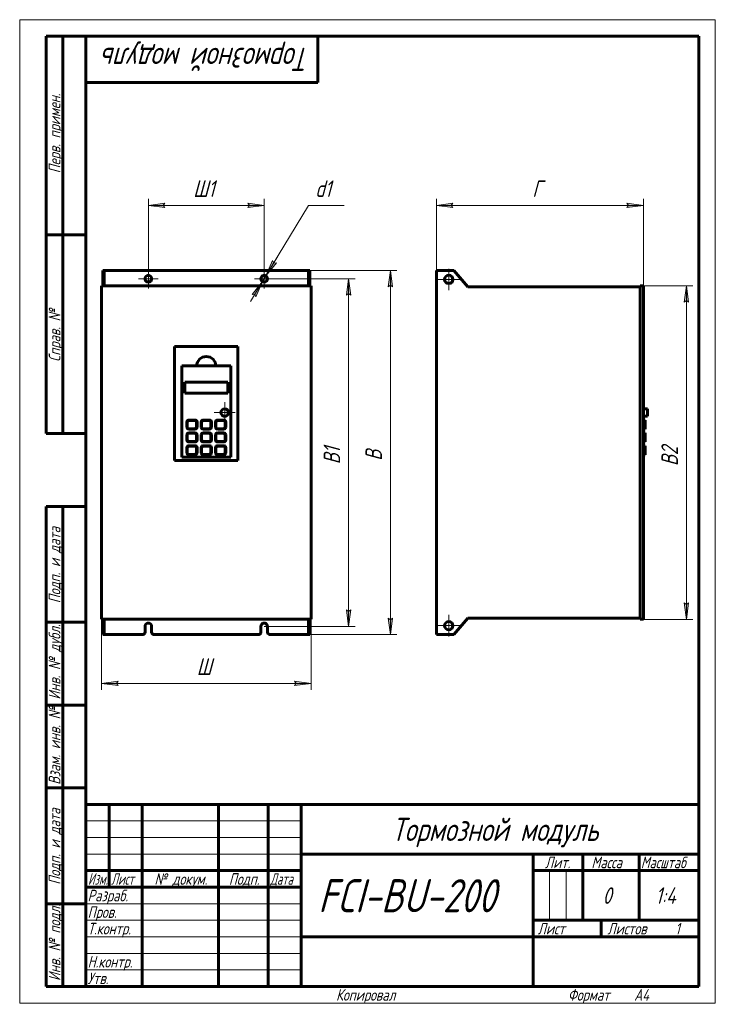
# Model space of a CAD drawing. Header units: millimetres. Extents: x 0 to 210, y 0 to 297.
import ezdxf

# ---------------------------------------------------------------- set-up
doc = ezdxf.new("R2010")
doc.units = ezdxf.units.MM
for name, pattern in [('K5LT_AXLED', [12, 7.5, -1.5, 1.5, -1.5]), ('K5LT_BASIC', [0]), ('K5LT_THIN', [0])]:
    doc.linetypes.add(name, pattern=pattern)
doc.layers.add('Системный слой', color=7, linetype='Continuous')
doc.styles.add('KDIMTEXTSTYLE', font='GOST_AU.SHX', dxfattribs={"width": 0.96, "oblique": 15, "height": 5})
doc.styles.add('KTEXTSTYLE', font='GOST_AU.SHX', dxfattribs={"width": 0.96, "height": 5})
doc.dimstyles.new('KDIMSTYLE (0.25)', dxfattribs={"dimtxt": 5, "dimasz": 1, "dimexe": 2, "dimexo": 0, "dimgap": 1, "dimtad": 1, "dimlfac": 4, "dimtxsty": 'KDIMTEXTSTYLE', "dimsah": 1, "dimcen": 0, "dimdle": 1, "dimadec": 0, "dimazin": 0, "dimtfac": 0.667, "dimtmove": 0, "dimatfit": 3, "dimfxl": 1, "dimtvp": 1, "dimtolj": 1, "dimtzin": 0, "dimarcsym": 0})

# ---------------------------------------------------------------- blocks, each defined once
blk = doc.blocks.new('U0')
at = {"layer": 'Системный слой', "color": 30, "linetype": 'K5LT_AXLED', "lineweight": 18, "true_color": 0xff8000}
for q in [(38.84, 221.78), (35.84, 218.78), (41.84, 218.78), (38.84, 215.78)]:
    blk.add_line((38.84, 218.78), q, dxfattribs=at)
blk = doc.blocks.new('U1')
at = {"layer": 'Системный слой', "color": 30, "linetype": 'K5LT_AXLED', "lineweight": 18, "true_color": 0xff8000}
for q in [(61.9, 181.51), (58.75, 178.36), (65.05, 178.36), (61.9, 175.21)]:
    blk.add_line((61.9, 178.36), q, dxfattribs=at)
blk = doc.blocks.new('U2')
at = {"layer": 'Системный слой', "color": 30, "linetype": 'K5LT_AXLED', "lineweight": 18, "true_color": 0xff8000}
for q in [(73.84, 221.78), (70.84, 218.78), (76.84, 218.78), (73.84, 215.78)]:
    blk.add_line((73.84, 218.78), q, dxfattribs=at)
blk = doc.blocks.new('D0')
at = {"layer": 'Системный слой'}
for points in [[(112.56, 216.28), (111.9, 221.28), (111.25, 216.28), (111.9, 216.78)], [(111.9, 111.28), (112.56, 116.28), (111.9, 115.78), (111.25, 116.28)]]:
    blk.add_hatch(color=7, dxfattribs=at).paths.add_polyline_path(points)
at = {"layer": 'Системный слой', "color": 7, "linetype": 'K5LT_THIN', "lineweight": 18}
for p, q in [((87.21, 221.28), (113.9, 221.28)), ((111.25, 216.28), (111.9, 221.28)), ((111.9, 221.28), (112.56, 216.28)), ((111.9, 216.78), (111.25, 216.28)), ((112.56, 216.28), (111.9, 216.78)), ((111.9, 111.28), (111.25, 116.28)), ((111.25, 116.28), (111.9, 115.78)), ((111.9, 115.78), (112.56, 116.28)), ((112.56, 116.28), (111.9, 111.28)), ((81.4, 111.28), (113.9, 111.28))]:
    blk.add_line(p, q, dxfattribs=at)
blk.add_wipeout([(110.9, 163.78), (103.77, 163.78), (103.77, 168.58), (110.9, 168.58)]).dxf.layer = 'Системный слой'
blk.add_line((111.9, 221.28), (111.9, 111.28), dxfattribs=at)
at = {"layer": 'Системный слой', "color": 7, "insert": (104.37, 163.78), "char_height": 5, "attachment_point": 1, "rotation": 90, "style": 'KTEXTSTYLE'}
blk.add_mtext('\\H3.5;\\W0.965;\\Q15;\\Q15;\\H5.00;В', dxfattribs=at)
blk = doc.blocks.new('KDIMARROW_01')
at = {"layer": 'Системный слой'}
blk.add_hatch(color=0, dxfattribs=at).paths.add_polyline_path([(0, 0), (-5, 0.66), (-4.5, 0), (-5, -0.66)])
at = {"layer": 'Системный слой', "color": 0, "linetype": 'K5LT_THIN', "lineweight": 18}
for p, q in [((-4.5, 0), (-5, 0.66)), ((-5, 0.66), (0, 0)), ((0, 0), (-5, -0.66)), ((-5, -0.66), (-4.5, 0)), ((0, 0), (-1, 0))]:
    blk.add_line(p, q, dxfattribs=at)
blk = doc.blocks.new('D1')
at = {"layer": 'Системный слой'}
for points in [[(43.84, 240.26), (43.34, 240.92), (43.84, 241.58), (38.84, 240.92)], [(68.84, 240.26), (73.84, 240.92), (68.84, 241.58), (69.34, 240.92)]]:
    blk.add_hatch(color=7, dxfattribs=at).paths.add_polyline_path(points)
at = {"layer": 'Системный слой', "color": 7, "linetype": 'K5LT_THIN', "lineweight": 18}
for p, q in [((38.84, 218.78), (38.84, 242.92)), ((38.84, 240.92), (43.84, 241.58)), ((43.84, 240.26), (38.84, 240.92)), ((43.84, 241.58), (43.34, 240.92)), ((43.34, 240.92), (43.84, 240.26)), ((69.34, 240.92), (68.84, 241.58)), ((68.84, 241.58), (73.84, 240.92)), ((73.84, 240.92), (68.84, 240.26)), ((68.84, 240.26), (69.34, 240.92)), ((73.84, 218.78), (73.84, 242.92))]:
    blk.add_line(p, q, dxfattribs=at)
blk.add_wipeout([(52.38, 241.92), (52.38, 249.06), (59.97, 249.06), (59.97, 241.92)]).dxf.layer = 'Системный слой'
blk.add_line((38.84, 240.92), (73.84, 240.92), dxfattribs=at)
at = {"layer": 'Системный слой', "color": 7, "insert": (52.38, 248.46), "char_height": 5, "attachment_point": 1, "style": 'KTEXTSTYLE'}
blk.add_mtext('\\H3.5;\\W0.965;\\Q15;\\Q15;\\H5.00;Ш1', dxfattribs=at)
blk = doc.blocks.new('D2')
at = {"layer": 'Системный слой'}
for points in [[(74.35, 219.63), (77.5, 223.57), (76.68, 223.49), (76.37, 224.25)], [(71.3, 213.3), (73.32, 217.92), (70.17, 213.98), (70.99, 214.07)]]:
    blk.add_hatch(color=7, dxfattribs=at).paths.add_polyline_path(points)
at = {"layer": 'Системный слой', "color": 7, "linetype": 'K5LT_THIN', "lineweight": 18}
for p, q in [((74.35, 219.63), (87.21, 240.92)), ((74.35, 219.63), (77.97, 225.63)), ((76.37, 224.25), (74.35, 219.63)), ((74.35, 219.63), (77.5, 223.57)), ((76.68, 223.49), (76.37, 224.25)), ((77.5, 223.57), (76.68, 223.49)), ((73.32, 217.92), (69.7, 211.93)), ((73.32, 217.92), (70.17, 213.98)), ((71.3, 213.3), (73.32, 217.92)), ((73.32, 217.92), (74.35, 219.63)), ((70.17, 213.98), (70.99, 214.07)), ((70.99, 214.07), (71.3, 213.3))]:
    blk.add_line(p, q, dxfattribs=at)
blk.add_wipeout([(89.21, 241.92), (89.21, 249.06), (95.66, 249.06), (95.66, 241.92)]).dxf.layer = 'Системный слой'
blk.add_line((87.21, 240.92), (97.92, 240.92), dxfattribs=at)
at = {"layer": 'Системный слой', "color": 7, "insert": (89.21, 248.46), "char_height": 5, "attachment_point": 1, "style": 'KTEXTSTYLE'}
blk.add_mtext('\\H3.5;\\W0.965;\\Q15;\\Q15;\\H5.00;d1', dxfattribs=at)
blk = doc.blocks.new('KDIMARROW_02')
at = {"layer": 'Системный слой'}
blk.add_hatch(color=0, dxfattribs=at).paths.add_polyline_path([(4.5, 0), (5, 0.66), (0, 0), (5, -0.66)])
at = {"layer": 'Системный слой', "color": 0, "linetype": 'K5LT_THIN', "lineweight": 18}
for p, q in [((0, 0), (-1, 0)), ((5, 0.66), (0, 0)), ((0, 0), (5, -0.66)), ((0, 0), (7, 0)), ((4.5, 0), (5, 0.66)), ((5, -0.66), (4.5, 0))]:
    blk.add_line(p, q, dxfattribs=at)
blk = doc.blocks.new('D3')
at = {"layer": 'Системный слой'}
for points in [[(99.93, 213.78), (99.27, 218.78), (98.61, 213.78), (99.27, 214.28)], [(99.27, 113.78), (99.93, 118.78), (99.27, 118.28), (98.61, 118.78)]]:
    blk.add_hatch(color=7, dxfattribs=at).paths.add_polyline_path(points)
at = {"layer": 'Системный слой', "color": 7, "linetype": 'K5LT_THIN', "lineweight": 18}
for p, q in [((73.84, 218.78), (101.27, 218.78)), ((98.61, 213.78), (99.27, 218.78)), ((99.27, 218.78), (99.93, 213.78)), ((99.27, 214.28), (98.61, 213.78)), ((99.93, 213.78), (99.27, 214.28)), ((99.27, 113.78), (98.61, 118.78)), ((98.61, 118.78), (99.27, 118.28)), ((99.27, 118.28), (99.93, 118.78)), ((99.93, 118.78), (99.27, 113.78)), ((73.84, 113.78), (101.27, 113.78))]:
    blk.add_line(p, q, dxfattribs=at)
blk.add_wipeout([(98.27, 162.72), (91.13, 162.72), (91.13, 169.55), (98.27, 169.55)]).dxf.layer = 'Системный слой'
blk.add_line((99.27, 218.78), (99.27, 113.78), dxfattribs=at)
at = {"layer": 'Системный слой', "color": 7, "insert": (91.74, 162.72), "char_height": 5, "attachment_point": 1, "rotation": 90, "style": 'KTEXTSTYLE'}
blk.add_mtext('\\H3.5;\\W0.965;\\Q15;\\Q15;\\H5.00;В1', dxfattribs=at)
blk = doc.blocks.new('D4')
at = {"layer": 'Системный слой'}
for points in [[(29.71, 95.9), (29.21, 96.56), (29.71, 97.22), (24.71, 96.56)], [(87.96, 96.56), (82.96, 97.22), (83.46, 96.56), (82.96, 95.9)]]:
    blk.add_hatch(color=7, dxfattribs=at).paths.add_polyline_path(points)
at = {"layer": 'Системный слой', "color": 7, "linetype": 'K5LT_THIN', "lineweight": 18}
for p, q in [((24.71, 115.9), (24.71, 94.56)), ((87.96, 115.9), (87.96, 94.56)), ((24.71, 96.56), (29.71, 97.22)), ((29.71, 95.9), (24.71, 96.56)), ((29.71, 97.22), (29.21, 96.56)), ((29.21, 96.56), (29.71, 95.9)), ((83.46, 96.56), (82.96, 97.22)), ((82.96, 97.22), (87.96, 96.56)), ((87.96, 96.56), (82.96, 95.9)), ((82.96, 95.9), (83.46, 96.56))]:
    blk.add_line(p, q, dxfattribs=at)
blk.add_wipeout([(53.44, 97.56), (53.44, 104.7), (59, 104.7), (59, 97.56)]).dxf.layer = 'Системный слой'
blk.add_line((24.71, 96.56), (87.96, 96.56), dxfattribs=at)
at = {"layer": 'Системный слой', "color": 7, "insert": (53.44, 104.1), "char_height": 5, "attachment_point": 1, "style": 'KTEXTSTYLE'}
blk.add_mtext('\\H3.5;\\W0.965;\\Q15;\\Q15;\\H5.00;Ш', dxfattribs=at)
blk = doc.blocks.new('U3')
at = {"layer": 'Системный слой', "color": 30, "linetype": 'K5LT_AXLED', "lineweight": 18, "true_color": 0xff8000}
for q in [(129.54, 117.25), (126.29, 114), (132.79, 114), (129.54, 110.75)]:
    blk.add_line((129.54, 114), q, dxfattribs=at)
blk = doc.blocks.new('U4')
at = {"layer": 'Системный слой', "color": 30, "linetype": 'K5LT_AXLED', "lineweight": 18, "true_color": 0xff8000}
for q in [(129.54, 221.8), (126.29, 218.55), (132.79, 218.55), (129.54, 215.3)]:
    blk.add_line((129.54, 218.55), q, dxfattribs=at)
blk = doc.blocks.new('D5')
at = {"layer": 'Системный слой'}
for points in [[(130.79, 240.26), (130.29, 240.92), (130.79, 241.58), (125.79, 240.92)], [(188.29, 240.92), (183.29, 241.58), (183.79, 240.92), (183.29, 240.26)]]:
    blk.add_hatch(color=7, dxfattribs=at).paths.add_polyline_path(points)
at = {"layer": 'Системный слой', "color": 7, "linetype": 'K5LT_THIN', "lineweight": 18}
for p, q in [((125.79, 221.28), (125.79, 242.92)), ((125.79, 240.92), (130.79, 241.58)), ((130.79, 240.26), (125.79, 240.92)), ((130.79, 241.58), (130.29, 240.92)), ((130.29, 240.92), (130.79, 240.26)), ((183.79, 240.92), (183.29, 241.58)), ((183.29, 241.58), (188.29, 240.92)), ((188.29, 240.92), (183.29, 240.26)), ((183.29, 240.26), (183.79, 240.92)), ((188.29, 216.65), (188.29, 242.92))]:
    blk.add_line(p, q, dxfattribs=at)
blk.add_wipeout([(154.75, 241.92), (154.75, 249.06), (159.16, 249.06), (159.16, 241.92)]).dxf.layer = 'Системный слой'
blk.add_line((188.29, 240.92), (125.79, 240.92), dxfattribs=at)
at = {"layer": 'Системный слой', "color": 7, "insert": (154.75, 248.46), "char_height": 5, "attachment_point": 1, "style": 'KTEXTSTYLE'}
blk.add_mtext('\\H3.5;\\W0.965;\\Q15;\\Q15;\\H5.00;Г', dxfattribs=at)
blk = doc.blocks.new('D6')
at = {"layer": 'Системный слой'}
for points in [[(201.92, 211.65), (201.26, 216.65), (200.6, 211.65), (201.26, 212.15)], [(201.26, 115.9), (201.92, 120.9), (201.26, 120.4), (200.6, 120.9)]]:
    blk.add_hatch(color=7, dxfattribs=at).paths.add_polyline_path(points)
at = {"layer": 'Системный слой', "color": 7, "linetype": 'K5LT_THIN', "lineweight": 18}
for p, q in [((188.29, 216.65), (203.26, 216.65)), ((200.6, 211.65), (201.26, 216.65)), ((201.26, 216.65), (201.92, 211.65)), ((201.26, 212.15), (200.6, 211.65)), ((201.92, 211.65), (201.26, 212.15)), ((201.26, 115.9), (200.6, 120.9)), ((200.6, 120.9), (201.26, 120.4)), ((201.26, 120.4), (201.92, 120.9)), ((201.92, 120.9), (201.26, 115.9)), ((188.29, 115.9), (203.26, 115.9))]:
    blk.add_line(p, q, dxfattribs=at)
blk.add_wipeout([(200.26, 162.19), (193.13, 162.19), (193.13, 170.04), (200.26, 170.04)]).dxf.layer = 'Системный слой'
blk.add_line((201.26, 216.65), (201.26, 115.9), dxfattribs=at)
at = {"layer": 'Системный слой', "color": 7, "insert": (193.73, 162.19), "char_height": 5, "attachment_point": 1, "rotation": 90, "style": 'KTEXTSTYLE'}
blk.add_mtext('\\H3.5;\\W0.965;\\Q15;\\Q15;\\H5.00;В2', dxfattribs=at)
blk = doc.blocks.new('U5')
at = {"color": 7, "linetype": 'K5LT_THIN', "lineweight": 18}
for p, q in [((0, 0), (0, 297)), ((0, 297), (210, 297)), ((210, 297), (210, 0)), ((20, 55), (85, 55)), ((20, 50), (85, 50)), ((20, 45), (85, 45)), ((159.96, 25), (159.96, 40)), ((164.98, 25), (164.98, 40)), ((20, 30), (85, 30)), ((20, 25), (85, 25)), ((20, 20), (85, 20)), ((20, 15), (85, 15)), ((20, 10), (85, 10)), ((210, 0), (0, 0))]:
    blk.add_line(p, q, dxfattribs=at)
at = {"color": 150, "linetype": 'K5LT_BASIC', "lineweight": 60, "true_color": 0x0080ff}
for p, q in [((8, 172), (8, 292)), ((20, 292), (8, 292)), ((13, 172), (13, 292)), ((20, 5), (20, 292)), ((20, 292), (205, 292)), ((90, 292), (90, 278)), ((205, 292), (205, 5)), ((90, 278), (20, 278)), ((20, 232), (8, 232)), ((20, 172), (8, 172)), ((8, 5), (8, 150)), ((20, 150), (8, 150)), ((13, 5), (13, 150)), ((20, 115), (8, 115)), ((20, 90), (8, 90)), ((20, 65), (8, 65)), ((20, 60), (205, 60)), ((20, 5), (20, 60)), ((27, 35), (27, 60)), ((37, 5), (37, 60)), ((60, 5), (60, 60)), ((75, 5), (75, 60)), ((85, 5), (85, 60)), ((85, 45), (205, 45)), ((155, 5), (155, 45)), ((170, 25), (170, 45)), ((187, 25), (187, 45)), ((20, 40), (85, 40)), ((155, 40), (170, 40)), ((170, 40), (205, 40)), ((20, 35), (85, 35)), ((20, 30), (8, 30)), ((155, 25), (205, 25)), ((175.57, 20), (175.57, 25)), ((85, 20), (155, 20)), ((155, 20), (205, 20)), ((20, 5), (8, 5)), ((205, 5), (20, 5))]:
    blk.add_line(p, q, dxfattribs=at)
at = {"color": 7, "attachment_point": 1, "style": 'KTEXTSTYLE'}
for s, insert, char_height, rotation in [('\\H3.5;\\W0.965;\\Q15;\\Q15;\\H7.00;Тормозной модуль', (87.67, 281.55), 7, 180), ('\\H3.5;\\W0.965;\\Q15;\\Q15;Перв. примен.', (8.77, 250.61), 3.5, 90), ('\\H3.5;\\W0.965;\\Q15;\\Q15;Справ. №', (8.77, 193.68), 3.5, 90), ('\\H3.5;\\W0.965;\\Q15;\\Q15;Подп. и дата', (8.77, 120.75), 3.5, 90), ('\\H3.5;\\W0.965;\\Q15;\\Q15;Инв. № дубл.', (8.77, 91.67), 3.5, 90), ('\\H3.5;\\W0.965;\\Q15;\\Q15;Взам. инв. №', (8.77, 65.94), 3.5, 90), ('\\H3.5;\\W0.965;\\Q15;\\Q15;Подп. и дата', (8.77, 35.75), 3.5, 90), ('\\H3.5;\\W0.965;\\Q15;\\Q15;Инв. № подл.', (8.77, 6.67), 3.5, 90)]:
    blk.add_mtext(s, dxfattribs=dict(at, insert=insert, char_height=char_height, rotation=rotation))
for s, insert, char_height in [('\\H3.5;\\W0.965;\\Q15;\\Q15;\\H7.00;Тормозной модуль', (112.33, 55.95), 7), ('\\H3.5;\\W0.965;\\Q15;\\Q15;\\W0.941;Масштаб', (187.52, 44.23), 3.5), ('\\H3.5;\\W0.965;\\Q15;\\Q15;Лит.', (158.56, 44.23), 3.5), ('\\H3.5;\\W0.965;\\Q15;\\Q15;Масса', (172.58, 44.23), 3.5), ('\\H3.5;\\W0.965;\\Q15;\\Q15;\\W0.797;Изм.', (20.61, 39.23), 3.5), ('\\H3.5;\\W0.965;\\Q15;\\Q15;\\W0.807;Лист', (27.6, 39.23), 3.5), ('\\H3.5;\\W0.965;\\Q15;\\Q15;№ докум.', (40.67, 39.23), 3.5), ('\\H3.5;\\W0.965;\\Q15;\\Q15;Подп.', (63.15, 39.23), 3.5), ('\\H3.5;\\W0.965;\\Q15;\\Q15;\\W0.807;Дата', (75.6, 39.23), 3.5), ('\\H3.5;\\W0.965;\\Q15;\\Q15;\\H10.00;FCI-BU-200', (90.13, 37.43), 10), ('\\H3.5;\\W0.965;\\Q15;\\Q15;Разраб.', (20.5, 34.23), 3.5), ('\\H3.5;\\W0.965;\\Q15;\\Q15;\\H5.00;0', (176, 34.97), 5), ('\\H3.5;\\W0.965;\\Q15;\\Q15;\\H5.00;{\\c16711680;1:4}', (191.92, 34.97), 5), ('\\H3.5;\\W0.965;\\Q15;\\Q15;Пров.', (20.5, 29.23), 3.5), ('\\H3.5;\\W0.965;\\Q15;\\Q15;Т.контр.', (20.5, 24.23), 3.5), ('\\H3.5;\\W0.965;\\Q15;\\Q15;Лист', (156.36, 24.23), 3.5), ('\\H3.5;\\W0.965;\\Q15;\\Q15;Листов', (177.41, 24.23), 3.5), ('\\H3.5;\\W0.965;\\Q15;\\Q15;1', (197.91, 24.23), 3.5), ('\\H3.5;\\W0.965;\\Q15;\\Q15;Н.контр.', (20.5, 14.23), 3.5), ('\\H3.5;\\W0.965;\\Q15;\\Q15;Утв.', (20.5, 9.23), 3.5), ('\\H3.5;\\W0.965;\\Q15;\\Q15;Копировал', (95.5, 4.23), 3.5), ('\\H3.5;\\W0.965;\\Q15;\\Q15;Формат', (165.5, 4.23), 3.5), ('\\H3.5;\\W0.965;\\Q15;\\Q15;A4', (185.5, 4.23), 3.5)]:
    blk.add_mtext(s, dxfattribs=dict(at, insert=insert, char_height=char_height))

msp = doc.modelspace()

# ---------------------------------------------------------------- linework, layer by layer
at = {"layer": 'Системный слой', "color": 150, "linetype": 'K5LT_BASIC', "lineweight": 60, "true_color": 0x0080ff}
for p, q in [((25.4601, 221.2781), (25.0851, 221.2781)), ((25.0851, 216.6531), (25.0851, 221.2781)), ((25.4601, 216.6531), (25.4601, 221.2781)), ((25.4601, 221.2781), (87.2101, 221.2781)), ((87.2101, 221.2781), (87.2101, 216.6531)), ((87.2101, 221.2781), (87.5851, 221.2781)), ((87.5851, 221.2781), (87.5851, 216.6531)), ((131.0447, 221.2781), (125.7947, 221.2781)), ((125.7947, 111.2781), (125.7947, 221.2781)), ((135.2947, 216.2781), (131.0447, 221.2781)), ((87.9601, 216.6531), (24.7101, 216.6531)), ((24.7101, 216.6531), (24.7101, 115.9031)), ((87.9601, 115.9031), (87.9601, 216.6531)), ((187.2947, 216.2781), (135.2947, 216.2781)), ((187.2947, 216.6531), (187.2947, 115.9031)), ((187.2947, 216.6531), (188.2947, 216.6531)), ((188.2947, 216.6531), (188.2947, 115.9031)), ((65.8976, 198.2868), (46.7726, 198.2868)), ((46.7726, 198.2868), (46.7726, 163.9118)), ((65.8976, 198.2868), (46.7726, 198.2868)), ((46.7726, 198.2868), (46.7726, 163.9118)), ((65.8976, 163.9118), (65.8976, 198.2868)), ((65.8976, 163.9118), (65.8976, 198.2868)), ((48.8976, 192.4118), (48.8976, 164.8368)), ((53.4601, 192.4118), (48.8976, 192.4118)), ((48.8976, 192.4118), (48.8976, 164.8368)), ((63.7726, 192.4118), (48.8976, 192.4118)), ((63.7726, 192.4118), (59.2101, 192.4118)), ((63.7726, 164.8368), (63.7726, 192.4118)), ((63.7726, 164.8368), (63.7726, 192.4118)), ((49.8351, 187.5368), (49.8351, 184.1618)), ((62.8351, 187.5368), (49.8351, 187.5368)), ((62.8351, 187.5368), (49.8351, 187.5368)), ((49.8351, 187.5368), (49.8351, 184.1618)), ((62.8351, 184.1618), (62.8351, 187.5368)), ((62.8351, 184.1618), (62.8351, 187.5368)), ((49.8351, 184.1618), (62.8351, 184.1618)), ((49.8351, 184.1618), (62.8351, 184.1618)), ((188.2947, 179.5118), (189.5447, 179.5118)), ((189.5447, 179.5118), (189.5447, 177.2118)), ((50.4726, 175.4618), (50.4726, 173.9618)), ((50.5976, 175.4618), (50.5976, 173.9618)), ((52.9226, 176.0868), (51.0976, 176.0868)), ((52.9226, 175.9618), (51.0976, 175.9618)), ((53.4226, 173.9618), (53.4226, 175.4618)), ((53.5476, 173.9618), (53.5476, 175.4618)), ((54.7976, 175.4618), (54.7976, 173.9618)), ((54.9226, 175.4618), (54.9226, 173.9618)), ((57.2476, 176.0868), (55.4226, 176.0868)), ((57.2476, 175.9618), (55.4226, 175.9618)), ((57.7476, 173.9618), (57.7476, 175.4618)), ((57.8726, 173.9618), (57.8726, 175.4618)), ((59.1226, 175.4618), (59.1226, 173.9618)), ((59.2476, 175.4618), (59.2476, 173.9618)), ((59.2476, 175.4618), (59.2476, 173.9618)), ((61.5726, 176.0868), (59.7476, 176.0868)), ((61.5726, 175.9618), (59.7476, 175.9618)), ((61.5726, 175.9618), (59.7476, 175.9618)), ((62.0726, 173.9618), (62.0726, 175.4618)), ((62.0726, 173.9618), (62.0726, 175.4618)), ((62.1976, 173.9618), (62.1976, 175.4618)), ((188.2947, 177.2118), (189.5447, 177.2118)), ((188.2947, 176.0868), (188.7972, 176.0868)), ((188.7972, 176.0868), (188.7972, 175.4618)), ((188.7972, 175.4618), (188.7972, 173.9618)), ((51.0976, 173.4618), (52.9226, 173.4618)), ((51.0976, 173.3368), (52.9226, 173.3368)), ((55.4226, 173.4618), (57.2476, 173.4618)), ((55.4226, 173.3368), (57.2476, 173.3368)), ((59.7476, 173.4618), (61.5726, 173.4618)), ((59.7476, 173.4618), (61.5726, 173.4618)), ((59.7476, 173.3368), (61.5726, 173.3368)), ((188.2947, 173.3368), (188.7972, 173.3368)), ((188.7972, 173.9618), (188.7972, 173.3368)), ((50.4726, 171.5868), (50.4726, 170.0868)), ((50.5976, 171.5868), (50.5976, 170.0868)), ((52.9226, 172.2118), (51.0976, 172.2118)), ((52.9226, 172.0868), (51.0976, 172.0868)), ((51.0976, 169.5868), (52.9226, 169.5868)), ((53.4226, 170.0868), (53.4226, 171.5868)), ((53.5476, 170.0868), (53.5476, 171.5868)), ((54.7976, 171.5868), (54.7976, 170.0868)), ((54.9226, 171.5868), (54.9226, 170.0868)), ((57.2476, 172.2118), (55.4226, 172.2118)), ((57.2476, 172.0868), (55.4226, 172.0868)), ((55.4226, 169.5868), (57.2476, 169.5868)), ((57.7476, 170.0868), (57.7476, 171.5868)), ((57.8726, 170.0868), (57.8726, 171.5868)), ((59.1226, 171.5868), (59.1226, 170.0868)), ((59.2476, 171.5868), (59.2476, 170.0868)), ((59.2476, 171.5868), (59.2476, 170.0868)), ((61.5726, 172.2118), (59.7476, 172.2118)), ((61.5726, 172.0868), (59.7476, 172.0868)), ((61.5726, 172.0868), (59.7476, 172.0868)), ((59.7476, 169.5868), (61.5726, 169.5868)), ((59.7476, 169.5868), (61.5726, 169.5868)), ((62.0726, 170.0868), (62.0726, 171.5868)), ((62.0726, 170.0868), (62.0726, 171.5868)), ((62.1976, 170.0868), (62.1976, 171.5868)), ((188.2947, 172.2118), (188.7972, 172.2118)), ((188.7972, 172.2118), (188.7972, 171.5868)), ((188.7972, 171.5868), (188.7972, 170.0868)), ((188.7972, 170.0868), (188.7972, 169.4618)), ((50.4726, 167.7118), (50.4726, 166.2118)), ((50.5976, 167.7118), (50.5976, 166.2118)), ((51.0976, 169.4618), (52.9226, 169.4618)), ((52.9226, 168.3368), (51.0976, 168.3368)), ((52.9226, 168.2118), (51.0976, 168.2118)), ((53.4226, 166.2118), (53.4226, 167.7118)), ((53.5476, 166.2118), (53.5476, 167.7118)), ((54.7976, 167.7118), (54.7976, 166.2118)), ((54.9226, 167.7118), (54.9226, 166.2118)), ((55.4226, 169.4618), (57.2476, 169.4618)), ((57.2476, 168.3368), (55.4226, 168.3368)), ((57.2476, 168.2118), (55.4226, 168.2118)), ((57.7476, 166.2118), (57.7476, 167.7118)), ((57.8726, 166.2118), (57.8726, 167.7118)), ((59.1226, 167.7118), (59.1226, 166.2118)), ((59.2476, 167.7118), (59.2476, 166.2118)), ((59.7476, 169.4618), (61.5726, 169.4618)), ((61.5726, 168.3368), (59.7476, 168.3368)), ((61.5726, 168.2118), (59.7476, 168.2118)), ((62.0726, 166.2118), (62.0726, 167.7118)), ((62.1976, 166.2118), (62.1976, 167.7118)), ((188.2947, 169.4618), (188.7972, 169.4618)), ((188.2947, 168.3368), (188.7972, 168.3368)), ((188.7972, 168.3368), (188.7972, 167.7118)), ((188.7972, 167.7118), (188.7972, 166.2118)), ((46.7726, 163.9118), (65.8976, 163.9118)), ((46.7726, 163.9118), (65.8976, 163.9118)), ((48.8976, 164.8368), (63.7726, 164.8368)), ((48.8976, 164.8368), (63.7726, 164.8368)), ((51.0976, 165.7118), (52.9226, 165.7118)), ((51.0976, 165.5868), (52.9226, 165.5868)), ((55.4226, 165.7118), (57.2476, 165.7118)), ((55.4226, 165.5868), (57.2476, 165.5868)), ((59.7476, 165.7118), (61.5726, 165.7118)), ((59.7476, 165.5868), (61.5726, 165.5868)), ((188.2947, 165.5868), (188.7972, 165.5868)), ((188.7972, 166.2118), (188.7972, 165.5868)), ((131.0447, 111.2781), (135.2947, 116.2781)), ((187.2947, 116.2781), (135.2947, 116.2781)), ((24.7101, 115.9031), (87.9601, 115.9031)), ((25.0851, 111.2781), (25.0851, 115.9031)), ((25.4601, 111.2781), (25.4601, 115.9031)), ((37.8351, 113.7781), (37.8351, 112.0281)), ((39.8351, 112.0281), (39.8351, 113.7781)), ((72.8351, 113.7781), (72.8351, 112.0281)), ((74.8351, 112.0281), (74.8351, 113.7781)), ((87.2101, 115.9031), (87.2101, 111.2781)), ((87.5851, 115.9031), (87.5851, 111.2781)), ((187.2947, 115.9031), (188.2947, 115.9031)), ((25.4601, 111.2781), (25.0851, 111.2781)), ((37.0851, 111.2781), (25.4601, 111.2781)), ((72.0851, 111.2781), (40.5851, 111.2781)), ((87.2101, 111.2781), (75.5851, 111.2781)), ((87.2101, 111.2781), (87.5851, 111.2781)), ((125.7947, 111.2781), (131.0447, 111.2781))]:
    msp.add_line(p, q, dxfattribs=at)
for centre, radius in [((38.8351, 218.7781), 1), ((73.8351, 218.7781), 1), ((129.5447, 218.5524), 1.25), ((61.8976, 178.3618), 1.15), ((129.5447, 114.0038), 1.25)]:
    msp.add_circle(centre, radius, dxfattribs=at)
for centre, radius, start, end in [((56.3351, 192.4118), 2.875, 0, 180), ((51.0976, 175.4618), 0.625, 90, 180), ((51.0976, 175.4618), 0.5, 90, 180), ((52.9226, 175.4618), 0.625, 0, 90), ((52.9226, 175.4618), 0.5, 0, 90), ((55.4226, 175.4618), 0.625, 90, 180), ((55.4226, 175.4618), 0.5, 90, 180), ((57.2476, 175.4618), 0.625, 0, 90), ((57.2476, 175.4618), 0.5, 0, 90), ((59.7476, 175.4618), 0.625, 90, 180), ((59.7476, 175.4618), 0.5, 90, 180), ((59.7476, 175.4618), 0.5, 90, 180), ((61.5726, 175.4618), 0.625, 0, 90), ((61.5726, 175.4618), 0.5, 0, 90), ((61.5726, 175.4618), 0.5, 0, 90), ((51.0976, 173.9618), 0.625, 180, 270), ((51.0976, 173.9618), 0.5, 180, 270), ((52.9226, 173.9618), 0.625, 270, 0), ((52.9226, 173.9618), 0.5, 270, 0), ((55.4226, 173.9618), 0.625, 180, 270), ((55.4226, 173.9618), 0.5, 180, 270), ((57.2476, 173.9618), 0.625, 270, 0), ((57.2476, 173.9618), 0.5, 270, 0), ((59.7476, 173.9618), 0.625, 180, 270), ((59.7476, 173.9618), 0.5, 180, 270), ((59.7476, 173.9618), 0.5, 180, 270), ((61.5726, 173.9618), 0.5, 270, 0), ((61.5726, 173.9618), 0.5, 270, 0), ((61.5726, 173.9618), 0.625, 270, 0), ((51.0976, 171.5868), 0.625, 90, 180), ((51.0976, 170.0868), 0.625, 180, 270), ((51.0976, 171.5868), 0.5, 90, 180), ((51.0976, 170.0868), 0.5, 180, 270), ((52.9226, 171.5868), 0.625, 0, 90), ((52.9226, 171.5868), 0.5, 0, 90), ((52.9226, 170.0868), 0.625, 270, 0), ((52.9226, 170.0868), 0.5, 270, 0), ((55.4226, 171.5868), 0.625, 90, 180), ((55.4226, 170.0868), 0.625, 180, 270), ((55.4226, 171.5868), 0.5, 90, 180), ((55.4226, 170.0868), 0.5, 180, 270), ((57.2476, 171.5868), 0.625, 0, 90), ((57.2476, 171.5868), 0.5, 0, 90), ((57.2476, 170.0868), 0.5, 270, 0), ((57.2476, 170.0868), 0.625, 270, 0), ((59.7476, 171.5868), 0.625, 90, 180), ((59.7476, 170.0868), 0.625, 180, 270), ((59.7476, 171.5868), 0.5, 90, 180), ((59.7476, 171.5868), 0.5, 90, 180), ((59.7476, 170.0868), 0.5, 180, 270), ((59.7476, 170.0868), 0.5, 180, 270), ((61.5726, 171.5868), 0.625, 0, 90), ((61.5726, 171.5868), 0.5, 0, 90), ((61.5726, 171.5868), 0.5, 0, 90), ((61.5726, 170.0868), 0.5, 270, 0), ((61.5726, 170.0868), 0.5, 270, 0), ((61.5726, 170.0868), 0.625, 270, 0), ((51.0976, 167.7118), 0.625, 90, 180), ((51.0976, 167.7118), 0.5, 90, 180), ((52.9226, 167.7118), 0.625, 0, 90), ((52.9226, 167.7118), 0.5, 0, 90), ((55.4226, 167.7118), 0.625, 90, 180), ((55.4226, 167.7118), 0.5, 90, 180), ((57.2476, 167.7118), 0.625, 0, 90), ((57.2476, 167.7118), 0.5, 0, 90), ((59.7476, 167.7118), 0.625, 90, 180), ((59.7476, 167.7118), 0.5, 90, 180), ((61.5726, 167.7118), 0.625, 0, 90), ((61.5726, 167.7118), 0.5, 0, 90), ((51.0976, 166.2118), 0.625, 180, 270), ((51.0976, 166.2118), 0.5, 180, 270), ((52.9226, 166.2118), 0.5, 270, 0), ((52.9226, 166.2118), 0.625, 270, 0), ((55.4226, 166.2118), 0.625, 180, 270), ((55.4226, 166.2118), 0.5, 180, 270), ((57.2476, 166.2118), 0.5, 270, 0), ((57.2476, 166.2118), 0.625, 270, 0), ((59.7476, 166.2118), 0.625, 180, 270), ((59.7476, 166.2118), 0.5, 180, 270), ((61.5726, 166.2118), 0.625, 270, 0), ((61.5726, 166.2118), 0.5, 270, 0), ((38.8351, 113.7781), 1, 0, 180), ((73.8351, 113.7781), 1, 0, 180), ((37.0851, 112.0281), 0.75, 270, 0), ((40.5851, 112.0281), 0.75, 180, 270), ((72.0851, 112.0281), 0.75, 270, 0), ((75.5851, 112.0281), 0.75, 180, 270)]:
    msp.add_arc(centre, radius, start, end, dxfattribs=at)

# ---------------------------------------------------------------- block references
at = {"layer": 'Системный слой'}
for name in ['U0', 'U2', 'U4', 'U1', 'U3']:
    msp.add_blockref(name, (0, 0), dxfattribs=at)

# ---------------------------------------------------------------- next in the draw order: dimensions: what is measured, and where the dimension line sits
at = {"layer": 'Системный слой', "color": 7}
for base, p1, p2, text, picture, middle in [((38.8351, 240.9223), (73.8351, 218.7781), (38.8351, 218.7781), '\\H5.0;\\W0.965;\\Q15;\\H5.0;\\W0.965;\\Q15;\\Q15;Ш1', 'D1', (56.3351, 240.9223)), ((188.2947, 240.9223), (125.7947, 221.2781), (188.2947, 216.6531), '\\H5.0;\\W0.965;\\Q15;\\H5.0;\\W0.965;\\Q15;\\Q15;Г', 'D5', (157.0447, 240.9223))]:
    dim = msp.add_linear_dim(base=base, p1=p1, p2=p2, text=text, dimstyle='KDIMSTYLE (0.25)', override={"dimexo": 0, "dimblk1": 'KDIMARROW_01', "dimblk2": 'KDIMARROW_01', "dimse1": 0, "dimse2": 0, "dimclrt": 7, "dimtolj": 1}, dxfattribs=at)
    dim.commit()
    dim.dimension.update_dxf_attribs({"geometry": picture, "text_midpoint": middle, "dimtype": 160})
dim = msp.add_linear_dim(base=(111.9034, 221.2781), p1=(81.3976, 111.2781), p2=(87.2101, 221.2781), angle=90, text='\\H5.0;\\W0.965;\\Q15;\\H5.0;\\W0.965;\\Q15;\\Q15;В', dimstyle='KDIMSTYLE (0.25)', override={"dimexo": 0, "dimblk1": 'KDIMARROW_01', "dimblk2": 'KDIMARROW_01', "dimse1": 0, "dimse2": 0, "dimclrt": 7, "dimtolj": 1}, dxfattribs=at)
dim.commit()
dim.dimension.update_dxf_attribs({"geometry": 'D0', "text_midpoint": (111.9034, 166.2781), "dimtype": 160})

# ---------------------------------------------------------------- next in the draw order: dimensions: what is measured, and where the dimension line sits
dim = msp.add_diameter_dim_2p(p1=(73.3181, 217.9221), p2=(74.3521, 219.6341), text='\\H5.0;\\W0.965;\\Q15;\\H5.0;\\W0.965;\\Q15;\\Q15;d1', dimstyle='KDIMSTYLE (0.25)', override={"dimtih": 1, "dimtoh": 1, "dimblk1": 'KDIMARROW_02', "dimblk2": 'KDIMARROW_02', "dimclrt": 7, "dimtmove": 1, "dimatfit": 2, "dimtolj": 1}, dxfattribs=at)
dim.commit()
dim.dimension.update_dxf_attribs({"geometry": 'D2', "text_midpoint": (89.2101, 240.9223), "dimtype": 163})
dim = msp.add_linear_dim(base=(201.2616, 216.6531), p1=(188.2947, 115.9031), p2=(188.2947, 216.6531), angle=90, text='\\H5.0;\\W0.965;\\Q15;\\H5.0;\\W0.965;\\Q15;\\Q15;В2', dimstyle='KDIMSTYLE (0.25)', override={"dimexo": 0, "dimblk1": 'KDIMARROW_01', "dimblk2": 'KDIMARROW_01', "dimse1": 0, "dimse2": 0, "dimclrt": 7, "dimtolj": 1}, dxfattribs=at)
dim.commit()
dim.dimension.update_dxf_attribs({"geometry": 'D6', "text_midpoint": (201.2616, 166.2781), "dimtype": 160})

# ---------------------------------------------------------------- next in the draw order: dimensions: what is measured, and where the dimension line sits
dim = msp.add_linear_dim(base=(99.2705, 218.7781), p1=(73.8351, 113.7781), p2=(73.8351, 218.7781), angle=90, text='\\H5.0;\\W0.965;\\Q15;\\H5.0;\\W0.965;\\Q15;\\Q15;В1', dimstyle='KDIMSTYLE (0.25)', override={"dimexo": 0, "dimblk1": 'KDIMARROW_01', "dimblk2": 'KDIMARROW_01', "dimse1": 0, "dimse2": 0, "dimclrt": 7, "dimtolj": 1}, dxfattribs=at)
dim.commit()
dim.dimension.update_dxf_attribs({"geometry": 'D3', "text_midpoint": (99.2705, 166.2781), "dimtype": 160})

# ---------------------------------------------------------------- next in the draw order: dimensions: what is measured, and where the dimension line sits
dim = msp.add_linear_dim(base=(24.7101, 96.5622), p1=(87.9601, 115.9031), p2=(24.7101, 115.9031), text='\\H5.0;\\W0.965;\\Q15;\\H5.0;\\W0.965;\\Q15;\\Q15;Ш', dimstyle='KDIMSTYLE (0.25)', override={"dimexo": 0, "dimblk1": 'KDIMARROW_01', "dimblk2": 'KDIMARROW_01', "dimse1": 0, "dimse2": 0, "dimclrt": 7, "dimtolj": 1}, dxfattribs=at)
dim.commit()
dim.dimension.update_dxf_attribs({"geometry": 'D4', "text_midpoint": (56.3351, 96.5622), "dimtype": 160})

# ---------------------------------------------------------------- next in the draw order: block references
msp.add_blockref('U5', (0, 0))

doc.saveas('drawing.dxf')
